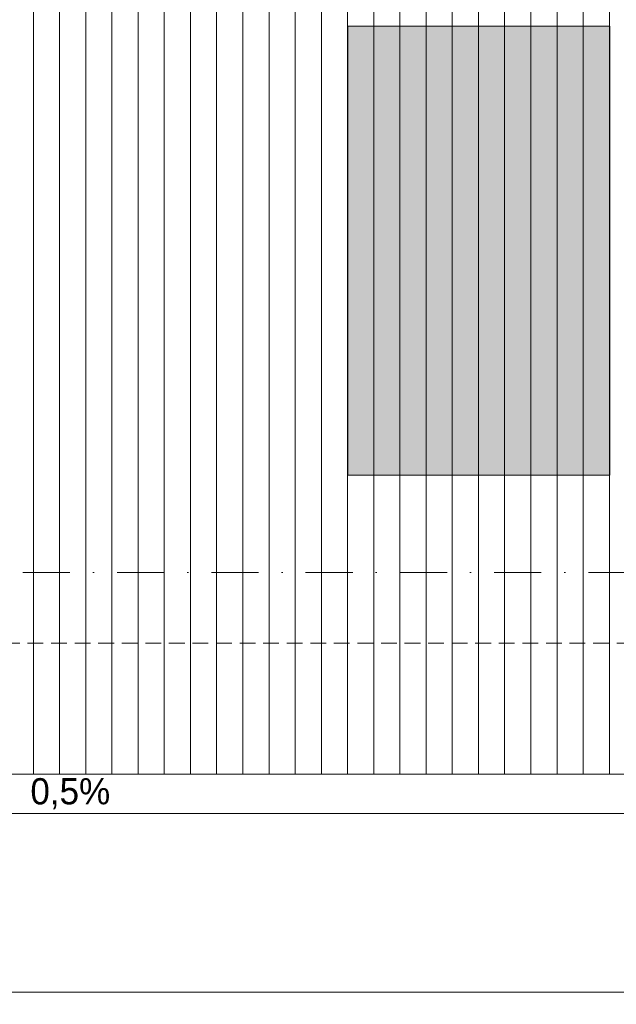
# Model space of a CAD drawing. Header units: millimetres. Extents: x 100377 to 139599, y -1988 to 13993.
# Tile 4 of 53: x 105510 to 107789, y -1342 to 2417. Entities that reach past the tile are written whole.
import ezdxf

# ---------------------------------------------------------------- set-up
doc = ezdxf.new("R2010")
doc.units = ezdxf.units.MM
doc.header["$MEASUREMENT"] = 0
doc.linetypes.add('Kropki i Kreski', pattern=[360, 180, -90, 0, -90])
doc.linetypes.add('Przerywana gęsta', pattern=[90, 60, -30])
for name, color, linetype, lineweight in [('Nowe_0_Nr_pióra__1', 7, 'Continuous', 13), ('Nowe_0_Nr_pióra__2', 251, 'Continuous', 13), ('Nowe_0_Nr_pióra__77', 2, 'Continuous', 15), ('Nowe_299-A Wymiary Opisy_Nr_pióra__1', 7, 'Continuous', 13), ('Nowe_299-A Wymiary Opisy_Nr_pióra__21', 7, 'Continuous', 25), ('Nowe_830-G Teksty Etykiety_Nr_pióra__1', 7, 'Continuous', 13)]:
    doc.layers.add(name, color=color, linetype=linetype, lineweight=lineweight)
doc.layers.add('Nowe_299-A Wymiary Opisy', color=7, linetype='Continuous')
doc.styles.add('STYL_AUTOMATYCZNY_1', font='txt')
doc.dimstyles.new('STYL_AUTOMATYCZNY__2', dxfattribs={"dimtxt": 200, "dimasz": 47.5, "dimexe": 0.18, "dimexo": 300, "dimgap": 0.09, "dimtad": 1, "dimtih": 1, "dimtoh": 1, "dimdec": 0, "dimlfac": 0.1, "dimzin": 0, "dimdsep": 46, "dimtxsty": 'STYL_AUTOMATYCZNY_1', "dimblk": 'ARROWHEAD_2', "dimblk1": 'ARROWHEAD_2', "dimblk2": 'ARROWHEAD_2', "dimcen": 0.09, "dimclrd": 7, "dimclre": 7, "dimclrt": 7, "dimadec": 1, "dimazin": 0, "dimtfac": 1, "dimtdec": 4, "dimtmove": 0, "dimatfit": 3, "dimfxl": 0, "dimtolj": 1, "dimtzin": 0, "dimarcsym": 0})

# ---------------------------------------------------------------- blocks, each defined once
blk = doc.blocks.new('*X2')
at = {"layer": 'Nowe_0_Nr_pióra__2', "color": 251, "linetype": 'Continuous', "lineweight": 13}
for p, q in [((105562.4, 2537), (105562.4, 2287)), ((105562.4, 2537), (105562.4, 2287)), ((105662.4, 2537), (105662.4, 2287)), ((105662.4, 2537), (105662.4, 2287)), ((105762.4, 2537), (105762.4, 2287)), ((105762.4, 2537), (105762.4, 2287)), ((105862.4, 2537), (105862.4, 2287)), ((105862.4, 2537), (105862.4, 2287)), ((105962.4, 2537), (105962.4, 2287)), ((105962.4, 2537), (105962.4, 2287)), ((106062.4, 2537), (106062.4, 2287)), ((106062.4, 2537), (106062.4, 2287)), ((106162.4, 2537), (106162.4, 2287)), ((106162.4, 2537), (106162.4, 2287)), ((106262.4, 2537), (106262.4, 2287)), ((106262.4, 2537), (106262.4, 2287)), ((106362.4, 2537), (106362.4, 2287)), ((106362.4, 2537), (106362.4, 2287)), ((106462.4, 2537), (106462.4, 2287)), ((106462.4, 2537), (106462.4, 2287)), ((106562.4, 2537), (106562.4, 2287)), ((106562.4, 2537), (106562.4, 2287)), ((106662.4, 2537), (106662.4, 2287)), ((106662.4, 2537), (106662.4, 2287)), ((106762.4, 2537), (106762.4, 2287)), ((106762.4, 2537), (106762.4, 2287)), ((106862.4, 2537), (106862.4, 2287)), ((106862.4, 2537), (106862.4, 2287)), ((106962.4, 2537), (106962.4, 2287)), ((106962.4, 2537), (106962.4, 2287)), ((107062.4, 2537), (107062.4, 2287)), ((107062.4, 2537), (107062.4, 2287)), ((107162.4, 2537), (107162.4, 2287)), ((107162.4, 2537), (107162.4, 2287)), ((107262.4, 2537), (107262.4, 2287)), ((107262.4, 2537), (107262.4, 2287)), ((107362.4, 2537), (107362.4, 2287)), ((107362.4, 2537), (107362.4, 2287)), ((107462.4, 2537), (107462.4, 2287)), ((107462.4, 2537), (107462.4, 2287)), ((107562.4, 2537), (107562.4, 2287)), ((107562.4, 2537), (107562.4, 2287)), ((107662.4, 2537), (107662.4, 2287)), ((107662.4, 2537), (107662.4, 2287)), ((107762.4, 2537), (107762.4, 2287)), ((107762.4, 2537), (107762.4, 2287)), ((105562.4, 2287), (105562.4, 2037)), ((105562.4, 2287), (105562.4, 2037)), ((105662.4, 2287), (105662.4, 2037)), ((105662.4, 2287), (105662.4, 2037)), ((105762.4, 2287), (105762.4, 2037)), ((105762.4, 2287), (105762.4, 2037)), ((105862.4, 2287), (105862.4, 2037)), ((105862.4, 2287), (105862.4, 2037)), ((105962.4, 2287), (105962.4, 2037)), ((105962.4, 2287), (105962.4, 2037)), ((106062.4, 2287), (106062.4, 2037)), ((106062.4, 2287), (106062.4, 2037)), ((106162.4, 2287), (106162.4, 2037)), ((106162.4, 2287), (106162.4, 2037)), ((106262.4, 2287), (106262.4, 2037)), ((106262.4, 2287), (106262.4, 2037)), ((106362.4, 2287), (106362.4, 2037)), ((106362.4, 2287), (106362.4, 2037)), ((106462.4, 2287), (106462.4, 2037)), ((106462.4, 2287), (106462.4, 2037)), ((106562.4, 2287), (106562.4, 2037)), ((106562.4, 2287), (106562.4, 2037)), ((106662.4, 2287), (106662.4, 2037)), ((106662.4, 2287), (106662.4, 2037)), ((106762.4, 2287), (106762.4, 2037)), ((106762.4, 2287), (106762.4, 2037)), ((106862.4, 2287), (106862.4, 2037)), ((106862.4, 2287), (106862.4, 2037)), ((106962.4, 2287), (106962.4, 2037)), ((106962.4, 2287), (106962.4, 2037)), ((107062.4, 2287), (107062.4, 2037)), ((107062.4, 2287), (107062.4, 2037)), ((107162.4, 2287), (107162.4, 2037)), ((107162.4, 2287), (107162.4, 2037)), ((107262.4, 2287), (107262.4, 2037)), ((107262.4, 2287), (107262.4, 2037)), ((107362.4, 2287), (107362.4, 2037)), ((107362.4, 2287), (107362.4, 2037)), ((107462.4, 2287), (107462.4, 2037)), ((107462.4, 2287), (107462.4, 2037)), ((107562.4, 2287), (107562.4, 2037)), ((107562.4, 2287), (107562.4, 2037)), ((107662.4, 2287), (107662.4, 2037)), ((107662.4, 2287), (107662.4, 2037)), ((107762.4, 2287), (107762.4, 2037)), ((107762.4, 2287), (107762.4, 2037)), ((105562.4, 2037), (105562.4, 1787)), ((105562.4, 2037), (105562.4, 1787)), ((105662.4, 2037), (105662.4, 1787)), ((105662.4, 2037), (105662.4, 1787)), ((105762.4, 2037), (105762.4, 1787)), ((105762.4, 2037), (105762.4, 1787)), ((105862.4, 2037), (105862.4, 1787)), ((105862.4, 2037), (105862.4, 1787)), ((105962.4, 2037), (105962.4, 1787)), ((105962.4, 2037), (105962.4, 1787)), ((106062.4, 2037), (106062.4, 1787)), ((106062.4, 2037), (106062.4, 1787)), ((106162.4, 2037), (106162.4, 1787)), ((106162.4, 2037), (106162.4, 1787)), ((106262.4, 2037), (106262.4, 1787)), ((106262.4, 2037), (106262.4, 1787)), ((106362.4, 2037), (106362.4, 1787)), ((106362.4, 2037), (106362.4, 1787)), ((106462.4, 2037), (106462.4, 1787)), ((106462.4, 2037), (106462.4, 1787)), ((106562.4, 2037), (106562.4, 1787)), ((106562.4, 2037), (106562.4, 1787)), ((106662.4, 2037), (106662.4, 1787)), ((106662.4, 2037), (106662.4, 1787)), ((106762.4, 2037), (106762.4, 1787)), ((106762.4, 2037), (106762.4, 1787)), ((106862.4, 2037), (106862.4, 1787)), ((106862.4, 2037), (106862.4, 1787)), ((106962.4, 2037), (106962.4, 1787)), ((106962.4, 2037), (106962.4, 1787)), ((107062.4, 2037), (107062.4, 1787)), ((107062.4, 2037), (107062.4, 1787)), ((107162.4, 2037), (107162.4, 1787)), ((107162.4, 2037), (107162.4, 1787)), ((107262.4, 2037), (107262.4, 1787)), ((107262.4, 2037), (107262.4, 1787)), ((107362.4, 2037), (107362.4, 1787)), ((107362.4, 2037), (107362.4, 1787)), ((107462.4, 2037), (107462.4, 1787)), ((107462.4, 2037), (107462.4, 1787)), ((107562.4, 2037), (107562.4, 1787)), ((107562.4, 2037), (107562.4, 1787)), ((107662.4, 2037), (107662.4, 1787)), ((107662.4, 2037), (107662.4, 1787)), ((107762.4, 2037), (107762.4, 1787)), ((107762.4, 2037), (107762.4, 1787)), ((105562.4, 1787), (105562.4, 1537)), ((105562.4, 1787), (105562.4, 1537)), ((105662.4, 1787), (105662.4, 1537)), ((105662.4, 1787), (105662.4, 1537)), ((105762.4, 1787), (105762.4, 1537)), ((105762.4, 1787), (105762.4, 1537)), ((105862.4, 1787), (105862.4, 1537)), ((105862.4, 1787), (105862.4, 1537)), ((105962.4, 1787), (105962.4, 1537)), ((105962.4, 1787), (105962.4, 1537)), ((106062.4, 1787), (106062.4, 1537)), ((106062.4, 1787), (106062.4, 1537)), ((106162.4, 1787), (106162.4, 1537)), ((106162.4, 1787), (106162.4, 1537)), ((106262.4, 1787), (106262.4, 1537)), ((106262.4, 1787), (106262.4, 1537)), ((106362.4, 1787), (106362.4, 1537)), ((106362.4, 1787), (106362.4, 1537)), ((106462.4, 1787), (106462.4, 1537)), ((106462.4, 1787), (106462.4, 1537)), ((106562.4, 1787), (106562.4, 1537)), ((106562.4, 1787), (106562.4, 1537)), ((106662.4, 1787), (106662.4, 1537)), ((106662.4, 1787), (106662.4, 1537)), ((106762.4, 1787), (106762.4, 1537)), ((106762.4, 1787), (106762.4, 1537)), ((106862.4, 1787), (106862.4, 1537)), ((106862.4, 1787), (106862.4, 1537)), ((106962.4, 1787), (106962.4, 1537)), ((106962.4, 1787), (106962.4, 1537)), ((107062.4, 1787), (107062.4, 1537)), ((107062.4, 1787), (107062.4, 1537)), ((107162.4, 1787), (107162.4, 1537)), ((107162.4, 1787), (107162.4, 1537)), ((107262.4, 1787), (107262.4, 1537)), ((107262.4, 1787), (107262.4, 1537)), ((107362.4, 1787), (107362.4, 1537)), ((107362.4, 1787), (107362.4, 1537)), ((107462.4, 1787), (107462.4, 1537)), ((107462.4, 1787), (107462.4, 1537)), ((107562.4, 1787), (107562.4, 1537)), ((107562.4, 1787), (107562.4, 1537)), ((107662.4, 1787), (107662.4, 1537)), ((107662.4, 1787), (107662.4, 1537)), ((107762.4, 1787), (107762.4, 1537)), ((107762.4, 1787), (107762.4, 1537)), ((105562.4, 1537), (105562.4, 1287)), ((105562.4, 1537), (105562.4, 1287)), ((105662.4, 1537), (105662.4, 1287)), ((105662.4, 1537), (105662.4, 1287)), ((105762.4, 1537), (105762.4, 1287)), ((105762.4, 1537), (105762.4, 1287)), ((105862.4, 1537), (105862.4, 1287)), ((105862.4, 1537), (105862.4, 1287)), ((105962.4, 1537), (105962.4, 1287)), ((105962.4, 1537), (105962.4, 1287)), ((106062.4, 1537), (106062.4, 1287)), ((106062.4, 1537), (106062.4, 1287)), ((106162.4, 1537), (106162.4, 1287)), ((106162.4, 1537), (106162.4, 1287)), ((106262.4, 1537), (106262.4, 1287)), ((106262.4, 1537), (106262.4, 1287)), ((106362.4, 1537), (106362.4, 1287)), ((106362.4, 1537), (106362.4, 1287)), ((106462.4, 1537), (106462.4, 1287)), ((106462.4, 1537), (106462.4, 1287)), ((106562.4, 1537), (106562.4, 1287)), ((106562.4, 1537), (106562.4, 1287)), ((106662.4, 1537), (106662.4, 1287)), ((106662.4, 1537), (106662.4, 1287)), ((106762.4, 1537), (106762.4, 1287)), ((106762.4, 1537), (106762.4, 1287)), ((106862.4, 1537), (106862.4, 1287)), ((106862.4, 1537), (106862.4, 1287)), ((106962.4, 1537), (106962.4, 1287)), ((106962.4, 1537), (106962.4, 1287)), ((107062.4, 1537), (107062.4, 1287)), ((107062.4, 1537), (107062.4, 1287)), ((107162.4, 1537), (107162.4, 1287)), ((107162.4, 1537), (107162.4, 1287)), ((107262.4, 1537), (107262.4, 1287)), ((107262.4, 1537), (107262.4, 1287)), ((107362.4, 1537), (107362.4, 1287)), ((107362.4, 1537), (107362.4, 1287)), ((107462.4, 1537), (107462.4, 1287)), ((107462.4, 1537), (107462.4, 1287)), ((107562.4, 1537), (107562.4, 1287)), ((107562.4, 1537), (107562.4, 1287)), ((107662.4, 1537), (107662.4, 1287)), ((107662.4, 1537), (107662.4, 1287)), ((107762.4, 1537), (107762.4, 1287)), ((107762.4, 1537), (107762.4, 1287)), ((105562.4, 1287), (105562.4, 1037)), ((105562.4, 1287), (105562.4, 1037)), ((105662.4, 1287), (105662.4, 1037)), ((105662.4, 1287), (105662.4, 1037)), ((105762.4, 1287), (105762.4, 1037)), ((105762.4, 1287), (105762.4, 1037)), ((105862.4, 1287), (105862.4, 1037)), ((105862.4, 1287), (105862.4, 1037)), ((105962.4, 1287), (105962.4, 1037)), ((105962.4, 1287), (105962.4, 1037)), ((106062.4, 1287), (106062.4, 1037)), ((106062.4, 1287), (106062.4, 1037)), ((106162.4, 1287), (106162.4, 1037)), ((106162.4, 1287), (106162.4, 1037)), ((106262.4, 1287), (106262.4, 1037)), ((106262.4, 1287), (106262.4, 1037)), ((106362.4, 1287), (106362.4, 1037)), ((106362.4, 1287), (106362.4, 1037)), ((106462.4, 1287), (106462.4, 1037)), ((106462.4, 1287), (106462.4, 1037)), ((106562.4, 1287), (106562.4, 1037)), ((106562.4, 1287), (106562.4, 1037)), ((106662.4, 1287), (106662.4, 1037)), ((106662.4, 1287), (106662.4, 1037)), ((106762.4, 1287), (106762.4, 1037)), ((106762.4, 1287), (106762.4, 1037)), ((106862.4, 1287), (106862.4, 1037)), ((106862.4, 1287), (106862.4, 1037)), ((106962.4, 1287), (106962.4, 1037)), ((106962.4, 1287), (106962.4, 1037)), ((107062.4, 1287), (107062.4, 1037)), ((107062.4, 1287), (107062.4, 1037)), ((107162.4, 1287), (107162.4, 1037)), ((107162.4, 1287), (107162.4, 1037)), ((107262.4, 1287), (107262.4, 1037)), ((107262.4, 1287), (107262.4, 1037)), ((107362.4, 1287), (107362.4, 1037)), ((107362.4, 1287), (107362.4, 1037)), ((107462.4, 1287), (107462.4, 1037)), ((107462.4, 1287), (107462.4, 1037)), ((107562.4, 1287), (107562.4, 1037)), ((107562.4, 1287), (107562.4, 1037)), ((107662.4, 1287), (107662.4, 1037)), ((107662.4, 1287), (107662.4, 1037)), ((107762.4, 1287), (107762.4, 1037)), ((107762.4, 1287), (107762.4, 1037)), ((105562.4, 1037), (105562.4, 787)), ((105562.4, 1037), (105562.4, 787)), ((105662.4, 1037), (105662.4, 787)), ((105662.4, 1037), (105662.4, 787)), ((105762.4, 1037), (105762.4, 787)), ((105762.4, 1037), (105762.4, 787)), ((105862.4, 1037), (105862.4, 787)), ((105862.4, 1037), (105862.4, 787)), ((105962.4, 1037), (105962.4, 787)), ((105962.4, 1037), (105962.4, 787)), ((106062.4, 1037), (106062.4, 787)), ((106062.4, 1037), (106062.4, 787)), ((106162.4, 1037), (106162.4, 787)), ((106162.4, 1037), (106162.4, 787)), ((106262.4, 1037), (106262.4, 787)), ((106262.4, 1037), (106262.4, 787)), ((106362.4, 1037), (106362.4, 787)), ((106362.4, 1037), (106362.4, 787)), ((106462.4, 1037), (106462.4, 787)), ((106462.4, 1037), (106462.4, 787)), ((106562.4, 1037), (106562.4, 787)), ((106562.4, 1037), (106562.4, 787)), ((106662.4, 1037), (106662.4, 787)), ((106662.4, 1037), (106662.4, 787)), ((106762.4, 1037), (106762.4, 787)), ((106762.4, 1037), (106762.4, 787)), ((106862.4, 1037), (106862.4, 787)), ((106862.4, 1037), (106862.4, 787)), ((106962.4, 1037), (106962.4, 787)), ((106962.4, 1037), (106962.4, 787)), ((107062.4, 1037), (107062.4, 787)), ((107062.4, 1037), (107062.4, 787)), ((107162.4, 1037), (107162.4, 787)), ((107162.4, 1037), (107162.4, 787)), ((107262.4, 1037), (107262.4, 787)), ((107262.4, 1037), (107262.4, 787)), ((107362.4, 1037), (107362.4, 787)), ((107362.4, 1037), (107362.4, 787)), ((107462.4, 1037), (107462.4, 787)), ((107462.4, 1037), (107462.4, 787)), ((107562.4, 1037), (107562.4, 787)), ((107562.4, 1037), (107562.4, 787)), ((107662.4, 1037), (107662.4, 787)), ((107662.4, 1037), (107662.4, 787)), ((107762.4, 1037), (107762.4, 787)), ((107762.4, 1037), (107762.4, 787)), ((105562.4, 787), (105562.4, 537)), ((105562.4, 787), (105562.4, 537)), ((105662.4, 787), (105662.4, 537)), ((105662.4, 787), (105662.4, 537)), ((105762.4, 787), (105762.4, 537)), ((105762.4, 787), (105762.4, 537)), ((105862.4, 787), (105862.4, 537)), ((105862.4, 787), (105862.4, 537)), ((105962.4, 787), (105962.4, 537)), ((105962.4, 787), (105962.4, 537)), ((106062.4, 787), (106062.4, 537)), ((106062.4, 787), (106062.4, 537)), ((106162.4, 787), (106162.4, 537)), ((106162.4, 787), (106162.4, 537)), ((106262.4, 787), (106262.4, 537)), ((106262.4, 787), (106262.4, 537)), ((106362.4, 787), (106362.4, 537)), ((106362.4, 787), (106362.4, 537)), ((106462.4, 787), (106462.4, 537)), ((106462.4, 787), (106462.4, 537)), ((106562.4, 787), (106562.4, 537)), ((106562.4, 787), (106562.4, 537)), ((106662.4, 787), (106662.4, 537)), ((106662.4, 787), (106662.4, 537)), ((106762.4, 787), (106762.4, 537)), ((106762.4, 787), (106762.4, 537)), ((106862.4, 787), (106862.4, 537)), ((106862.4, 787), (106862.4, 537)), ((106962.4, 787), (106962.4, 537)), ((106962.4, 787), (106962.4, 537)), ((107062.4, 787), (107062.4, 537)), ((107062.4, 787), (107062.4, 537)), ((107162.4, 787), (107162.4, 537)), ((107162.4, 787), (107162.4, 537)), ((107262.4, 787), (107262.4, 537)), ((107262.4, 787), (107262.4, 537)), ((107362.4, 787), (107362.4, 537)), ((107362.4, 787), (107362.4, 537)), ((107462.4, 787), (107462.4, 537)), ((107462.4, 787), (107462.4, 537)), ((107562.4, 787), (107562.4, 537)), ((107562.4, 787), (107562.4, 537)), ((107662.4, 787), (107662.4, 537)), ((107662.4, 787), (107662.4, 537)), ((107762.4, 787), (107762.4, 537)), ((107762.4, 787), (107762.4, 537)), ((105562.4, 537), (105562.4, 287)), ((105562.4, 537), (105562.4, 287)), ((105662.4, 537), (105662.4, 287)), ((105662.4, 537), (105662.4, 287)), ((105762.4, 537), (105762.4, 287)), ((105762.4, 537), (105762.4, 287)), ((105862.4, 537), (105862.4, 287)), ((105862.4, 537), (105862.4, 287)), ((105962.4, 537), (105962.4, 287)), ((105962.4, 537), (105962.4, 287)), ((106062.4, 537), (106062.4, 287)), ((106062.4, 537), (106062.4, 287)), ((106162.4, 537), (106162.4, 287)), ((106162.4, 537), (106162.4, 287)), ((106262.4, 537), (106262.4, 287)), ((106262.4, 537), (106262.4, 287)), ((106362.4, 537), (106362.4, 287)), ((106362.4, 537), (106362.4, 287)), ((106462.4, 537), (106462.4, 287)), ((106462.4, 537), (106462.4, 287)), ((106562.4, 537), (106562.4, 287)), ((106562.4, 537), (106562.4, 287)), ((106662.4, 537), (106662.4, 287)), ((106662.4, 537), (106662.4, 287)), ((106762.4, 537), (106762.4, 287)), ((106762.4, 537), (106762.4, 287)), ((106862.4, 537), (106862.4, 287)), ((106862.4, 537), (106862.4, 287)), ((106962.4, 537), (106962.4, 287)), ((106962.4, 537), (106962.4, 287)), ((107062.4, 537), (107062.4, 287)), ((107062.4, 537), (107062.4, 287)), ((107162.4, 537), (107162.4, 287)), ((107162.4, 537), (107162.4, 287)), ((107262.4, 537), (107262.4, 287)), ((107262.4, 537), (107262.4, 287)), ((107362.4, 537), (107362.4, 287)), ((107362.4, 537), (107362.4, 287)), ((107462.4, 537), (107462.4, 287)), ((107462.4, 537), (107462.4, 287)), ((107562.4, 537), (107562.4, 287)), ((107562.4, 537), (107562.4, 287)), ((107662.4, 537), (107662.4, 287)), ((107662.4, 537), (107662.4, 287)), ((107762.4, 537), (107762.4, 287)), ((107762.4, 537), (107762.4, 287)), ((105562.4, 287), (105562.4, 37)), ((105562.4, 287), (105562.4, 37)), ((105662.4, 287), (105662.4, 37)), ((105662.4, 287), (105662.4, 37)), ((105762.4, 287), (105762.4, 37)), ((105762.4, 287), (105762.4, 37)), ((105862.4, 287), (105862.4, 37)), ((105862.4, 287), (105862.4, 37)), ((105962.4, 287), (105962.4, 37)), ((105962.4, 287), (105962.4, 37)), ((106062.4, 287), (106062.4, 37)), ((106062.4, 287), (106062.4, 37)), ((106162.4, 287), (106162.4, 37)), ((106162.4, 287), (106162.4, 37)), ((106262.4, 287), (106262.4, 37)), ((106262.4, 287), (106262.4, 37)), ((106362.4, 287), (106362.4, 37)), ((106362.4, 287), (106362.4, 37)), ((106462.4, 287), (106462.4, 37)), ((106462.4, 287), (106462.4, 37)), ((106562.4, 287), (106562.4, 37)), ((106562.4, 287), (106562.4, 37)), ((106662.4, 287), (106662.4, 37)), ((106662.4, 287), (106662.4, 37)), ((106762.4, 287), (106762.4, 37)), ((106762.4, 287), (106762.4, 37)), ((106862.4, 287), (106862.4, 37)), ((106862.4, 287), (106862.4, 37)), ((106962.4, 287), (106962.4, 37)), ((106962.4, 287), (106962.4, 37)), ((107062.4, 287), (107062.4, 37)), ((107062.4, 287), (107062.4, 37)), ((107162.4, 287), (107162.4, 37)), ((107162.4, 287), (107162.4, 37)), ((107262.4, 287), (107262.4, 37)), ((107262.4, 287), (107262.4, 37)), ((107362.4, 287), (107362.4, 37)), ((107362.4, 287), (107362.4, 37)), ((107462.4, 287), (107462.4, 37)), ((107462.4, 287), (107462.4, 37)), ((107562.4, 287), (107562.4, 37)), ((107562.4, 287), (107562.4, 37)), ((107662.4, 287), (107662.4, 37)), ((107662.4, 287), (107662.4, 37)), ((107762.4, 287), (107762.4, 37)), ((107762.4, 287), (107762.4, 37)), ((105562.4, 37), (105562.4, -213)), ((105562.4, 37), (105562.4, -213)), ((105662.4, 37), (105662.4, -213)), ((105662.4, 37), (105662.4, -213)), ((105762.4, 37), (105762.4, -213)), ((105762.4, 37), (105762.4, -213)), ((105862.4, 37), (105862.4, -213)), ((105862.4, 37), (105862.4, -213)), ((105962.4, 37), (105962.4, -213)), ((105962.4, 37), (105962.4, -213)), ((106062.4, 37), (106062.4, -213)), ((106062.4, 37), (106062.4, -213)), ((106162.4, 37), (106162.4, -213)), ((106162.4, 37), (106162.4, -213)), ((106262.4, 37), (106262.4, -213)), ((106262.4, 37), (106262.4, -213)), ((106362.4, 37), (106362.4, -213)), ((106362.4, 37), (106362.4, -213)), ((106462.4, 37), (106462.4, -213)), ((106462.4, 37), (106462.4, -213)), ((106562.4, 37), (106562.4, -213)), ((106562.4, 37), (106562.4, -213)), ((106662.4, 37), (106662.4, -213)), ((106662.4, 37), (106662.4, -213)), ((106762.4, 37), (106762.4, -213)), ((106762.4, 37), (106762.4, -213)), ((106862.4, 37), (106862.4, -213)), ((106862.4, 37), (106862.4, -213)), ((106962.4, 37), (106962.4, -213)), ((106962.4, 37), (106962.4, -213)), ((107062.4, 37), (107062.4, -213)), ((107062.4, 37), (107062.4, -213)), ((107162.4, 37), (107162.4, -213)), ((107162.4, 37), (107162.4, -213)), ((107262.4, 37), (107262.4, -213)), ((107262.4, 37), (107262.4, -213)), ((107362.4, 37), (107362.4, -213)), ((107362.4, 37), (107362.4, -213)), ((107462.4, 37), (107462.4, -213)), ((107462.4, 37), (107462.4, -213)), ((107562.4, 37), (107562.4, -213)), ((107562.4, 37), (107562.4, -213)), ((107662.4, 37), (107662.4, -213)), ((107662.4, 37), (107662.4, -213)), ((107762.4, 37), (107762.4, -213)), ((107762.4, 37), (107762.4, -213)), ((105562.4, -213), (105562.4, -463)), ((105562.4, -213), (105562.4, -463)), ((105662.4, -213), (105662.4, -463)), ((105662.4, -213), (105662.4, -463)), ((105762.4, -213), (105762.4, -463)), ((105762.4, -213), (105762.4, -463)), ((105862.4, -213), (105862.4, -463)), ((105862.4, -213), (105862.4, -463)), ((105962.4, -213), (105962.4, -463)), ((105962.4, -213), (105962.4, -463)), ((106062.4, -213), (106062.4, -463)), ((106062.4, -213), (106062.4, -463)), ((106162.4, -213), (106162.4, -463)), ((106162.4, -213), (106162.4, -463)), ((106262.4, -213), (106262.4, -463)), ((106262.4, -213), (106262.4, -463)), ((106362.4, -213), (106362.4, -463)), ((106362.4, -213), (106362.4, -463)), ((106462.4, -213), (106462.4, -463)), ((106462.4, -213), (106462.4, -463)), ((106562.4, -213), (106562.4, -463)), ((106562.4, -213), (106562.4, -463)), ((106662.4, -213), (106662.4, -463)), ((106662.4, -213), (106662.4, -463)), ((106762.4, -213), (106762.4, -463)), ((106762.4, -213), (106762.4, -463)), ((106862.4, -213), (106862.4, -463)), ((106862.4, -213), (106862.4, -463)), ((106962.4, -213), (106962.4, -463)), ((106962.4, -213), (106962.4, -463)), ((107062.4, -213), (107062.4, -463)), ((107062.4, -213), (107062.4, -463)), ((107162.4, -213), (107162.4, -463)), ((107162.4, -213), (107162.4, -463)), ((107262.4, -213), (107262.4, -463)), ((107262.4, -213), (107262.4, -463)), ((107362.4, -213), (107362.4, -463)), ((107362.4, -213), (107362.4, -463)), ((107462.4, -213), (107462.4, -463)), ((107462.4, -213), (107462.4, -463)), ((107562.4, -213), (107562.4, -463)), ((107562.4, -213), (107562.4, -463)), ((107662.4, -213), (107662.4, -463)), ((107662.4, -213), (107662.4, -463)), ((107762.4, -213), (107762.4, -463)), ((107762.4, -213), (107762.4, -463))]:
    blk.add_line(p, q, dxfattribs=at)
blk = doc.blocks.new('Wypełnienie_1_1', base_point=(0, 0))
at = {"layer": 'Nowe_0_Nr_pióra__2', "color": 251, "linetype": 'Continuous', "lineweight": 13}
blk.add_blockref('*X2', (0, 0), dxfattribs=at)
blk = doc.blocks.new('*D20')
at = {"layer": 'Nowe_299-A Wymiary Opisy_Nr_pióra__1', "color": 7, "linetype": 'Continuous', "lineweight": 13}
for p, q in [((102464.4, -1342.1), (102464.4, -263)), ((137460.4, -1342.1), (137460.4, -263)), ((102433.8, -1295.2), (102464.4, -1295.2)), ((102464.4, -1295.2), (137460.4, -1295.2)), ((137460.4, -1295.2), (137491, -1295.2))]:
    blk.add_line(p, q, dxfattribs=at)
at = {"layer": 'Nowe_299-A Wymiary Opisy_Nr_pióra__21', "color": 7, "linetype": 'Continuous', "lineweight": 25}
for p, q in [((102482.4, -1264), (102446.4, -1326.5)), ((137442.4, -1326.5), (137478.4, -1264))]:
    blk.add_line(p, q, dxfattribs=at)
at = {"layer": 'Nowe_299-A Wymiary Opisy_Nr_pióra__1', "color": 7, "lineweight": 13, "insert": (119620.5, -1255.2), "char_height": 200, "attachment_point": 7, "style": 'STYL_AUTOMATYCZNY_1'}
blk.add_mtext('{\\A1;3\xa0500}', dxfattribs=at)
blk = doc.blocks.new('ARROWHEAD_2')
at = {"color": 0, "linetype": 'Continuous', "lineweight": 0}
for p, q in [((0, 0), (-1, 0)), ((-0.378, -0.655), (0.378, 0.655))]:
    blk.add_line(p, q, dxfattribs=at)

msp = doc.modelspace()

# ---------------------------------------------------------------- hatches: boundary and pattern name
at = {"layer": 'Nowe_0_Nr_pióra__77', "linetype": 'Continuous', "lineweight": 0}
msp.add_hatch(color=54, dxfattribs=at).paths.add_polyline_path([(106764, 2392), (106764, 1316.8), (106764, 692), (106764, 678.4), (107763.9, 678.4), (107763.9, 1316.8), (107763.9, 2392)])

# ---------------------------------------------------------------- linework, layer by layer
at = {"layer": 'Nowe_0_Nr_pióra__1', "color": 7, "linetype": 'Przerywana gęsta', "lineweight": 13}
msp.add_lwpolyline([(137460.4, 37), (102464.4, 37), (102464.4, 12037), (137460.4, 12037)], close=True, dxfattribs=at)
at = {"layer": 'Nowe_0_Nr_pióra__1', "color": 7, "linetype": 'Continuous', "lineweight": 13}
for points in [[(137460.4, 6037), (137960.4, 6037), (137960.4, 37), (137960.4, -463), (102464.4, -463), (101964.4, -463), (101964.4, 6037), (102464.4, 6037)], [(101964.4, -463), (101964.4, -613), (137960.4, -613), (137960.4, -463)]]:
    msp.add_lwpolyline(points, dxfattribs=at)
at = {"layer": 'Nowe_0_Nr_pióra__1', "color": 7, "linetype": 'Continuous', "lineweight": 13, "flags": 128}
msp.add_lwpolyline([(106764, 2392), (106764, 1316.8), (106764, 692), (106764, 678.4), (107763.9, 678.4), (107763.9, 1316.8), (107763.9, 2392)], close=True, dxfattribs=at)
at = {"layer": 'Nowe_0_Nr_pióra__1', "color": 7, "linetype": 'Kropki i Kreski', "lineweight": 13}
msp.add_lwpolyline([(100840.7, 307), (139132.9, 307)], dxfattribs=at)

# ---------------------------------------------------------------- block references
at = {"layer": 'Nowe_0_Nr_pióra__2', "color": 251, "linetype": 'Continuous', "lineweight": 13}
msp.add_blockref('Wypełnienie_1_1', (0, 0), dxfattribs=at)

# ---------------------------------------------------------------- texts
at = {"layer": 'Nowe_830-G Teksty Etykiety_Nr_pióra__1', "color": 7, "linetype": 'Continuous', "lineweight": 13, "insert": (105551.1, -478.7), "char_height": 100, "attachment_point": 1, "style": 'STYL_AUTOMATYCZNY_1'}
msp.add_mtext('{\\A1;0,5%}', dxfattribs=at)

# ---------------------------------------------------------------- dimensions: what is measured, and where the dimension line sits
at = {"layer": 'Nowe_299-A Wymiary Opisy', "color": 7, "linetype": 'Continuous', "lineweight": 13}
dim = msp.add_linear_dim(base=(137460.4, -1295.2), p1=(102464.4, 37), p2=(137460.4, 37), dimstyle='STYL_AUTOMATYCZNY__2', dxfattribs=at)
dim.commit()
dim.dimension.update_dxf_attribs({"geometry": '*D20', "text_midpoint": (119964, -1155.2), "dimtype": 160})

doc.saveas('drawing.dxf')
